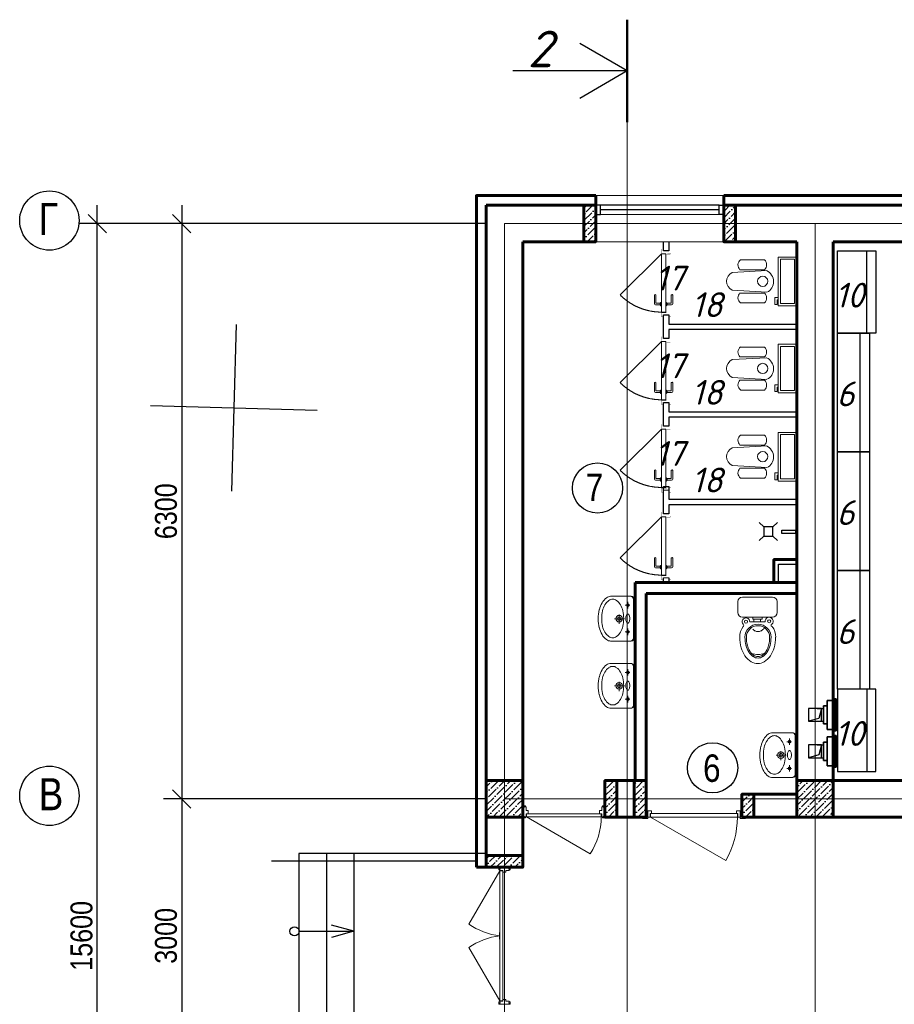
# Model space of a CAD drawing. Header units: millimetres. Extents: x -257011 to 237647566, y 2784933 to 6706507.
# Tile 155 of 256: x 9399863 to 9415606, y 5104473 to 5122201. Entities that reach past the tile are written whole.
import ezdxf

# ---------------------------------------------------------------- set-up
doc = ezdxf.new("R2010")
doc.units = ezdxf.units.MM
doc.header["$LTSCALE"] = 1000
doc.header["$PDMODE"] = 32
doc.header["$PDSIZE"] = 0.3
for name, pattern in [('ACAD_ISO03W100', [30, 12, -18]), ('ACAD_ISO10W100', [18, 12, -3, 0, -3]), ('ADSK_Скрыто', [6, 3, -3]), ('Beruniy Xref$0$DASHED', [19.05, 12.7, -6.35])]:
    doc.linetypes.add(name, pattern=pattern)
for name, color, linetype in [('(001) Сетка', 92, 'Continuous'), ('kcd_tx', 7, 'Continuous'), ('ventilatsiya', 7, 'Continuous'), ('ТХ', 7, 'Continuous')]:
    doc.layers.add(name, color=color, linetype=linetype)
for name, color, linetype, lineweight in [('_Hidden_', 7, 'ADSK_Скрыто', 9), ('Doors', 86, 'Continuous', 13), ('expl', 234, 'Continuous', 13), ('Mechanical Equipment', 7, 'Continuous', 18), ('PLAN', 7, 'Continuous', 40), ('Калонны', 20, 'Continuous', 25), ('Размеры', 251, 'Continuous', 18), ('сантехника', 252, 'Continuous', 0)]:
    doc.layers.add(name, color=color, linetype=linetype, lineweight=lineweight)
doc.layers.add('АСО-Двери+Окна', color=7, linetype='Continuous', lineweight=20, true_color=0x0d21a0)
doc.layers.add('АСО-стены кирпич 380 мм', color=7, linetype='Continuous', lineweight=35, true_color=0x745739)
doc.styles.get("Standard").update_dxf_attribs({"font": 'ARIALN.TTF'})
doc.linetypes.add('FENCELINE1', pattern='A,6.35,-2.54,[133,ltypeshp.shx,S=2.54,R=0,X=-2.54,Y=0],-2.54,25.4', length=36.83)
doc.dimstyles.new('Санжар', dxfattribs={"dimtxt": 240, "dimasz": 200, "dimexe": 200, "dimexo": 200, "dimgap": 50, "dimtad": 1, "dimdec": 0, "dimtxsty": 'Standard', "dimblk": 'OBLIQUE', "dimcen": 2.5, "dimdle": 200, "dimclrd": 152, "dimclre": 152, "dimclrt": 152, "dimadec": 0, "dimazin": 0, "dimtfac": 1, "dimtdec": 0, "dimtmove": 0, "dimatfit": 3, "dimldrblk": 'OBLIQUE', "dimfxl": 0, "dimlwd": 0, "dimlwe": 0, "dimarcsym": 0})

# ---------------------------------------------------------------- blocks, each defined once
blk = doc.blocks.new('Setka')
at = {"layer": '(001) Сетка'}
for p, q in [((0, 1.5), (0, -1.5)), ((-1.5, 0), (1.5, 0))]:
    blk.add_line(p, q, dxfattribs=at)
blk = doc.blocks.new('kjvklglhl')
at = {"layer": '(001) Сетка'}
blk.add_blockref('Setka', (439.817, 474.81), dxfattribs=at)
blk = doc.blocks.new('rfregd')
at = {"lineweight": 5, "xscale": 999.9999999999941, "yscale": 999.9999999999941, "zscale": 999.9999999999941, "rotation": 358.3893224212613}
blk.add_blockref('kjvklglhl', (8949572.3, 4641190.3), dxfattribs=at)
blk = doc.blocks.new('iuluiluiliu')
at = {"layer": 'Doors'}
for p, q in [((577357, 791373), (577357, 791341)), ((577369, 791373), (577357, 791373)), ((577369, 791341), (577357, 791341)), ((577369, 791373), (577494, 791373)), ((577369, 791373), (577369, 791355)), ((577369, 791373), (577369, 791373)), ((577369, 791355), (577374, 791355)), ((577369, 791350), (577369, 791333)), ((577369, 791350), (577374, 791350)), ((577369, 791333), (577409, 791333)), ((577369, 790417), (577369, 791328)), ((577369, 791328), (577409, 791328)), ((577374, 791355), (577374, 791350)), ((577409, 791307), (577409, 791333)), ((577449, 791333), (577449, 791307)), ((577449, 791333), (577494, 791333)), ((577488, 791355), (577488, 791350)), ((577494, 791355), (577488, 791355)), ((577494, 791350), (577488, 791350)), ((577494, 791373), (577494, 791355)), ((577494, 791373), (577494, 791355)), ((577494, 791373), (577494, 791373)), ((577494, 791373), (577506, 791373)), ((577494, 791350), (577494, 791333)), ((577494, 791341), (577506, 791341)), ((577506, 791373), (577506, 791341)), ((577409, 790413), (577409, 791307)), ((577409, 791307), (577449, 791307)), ((577369, 790417), (576921, 791193)), ((577357, 790373), (577357, 790404)), ((577369, 790404), (577357, 790404)), ((577369, 790373), (577357, 790373)), ((577369, 790417), (577409, 790417)), ((577369, 790413), (577409, 790413)), ((577369, 790395), (577369, 790413)), ((577369, 790395), (577374, 790395)), ((577369, 790373), (577369, 790390)), ((577369, 790390), (577374, 790390)), ((577369, 790373), (577494, 790373)), ((577369, 790373), (577369, 790373)), ((577374, 790390), (577374, 790395)), ((577409, 790438), (577449, 790438)), ((577449, 790413), (577449, 790438)), ((577449, 790413), (577494, 790413)), ((577494, 790395), (577488, 790395)), ((577488, 790390), (577488, 790395)), ((577494, 790390), (577488, 790390)), ((577494, 790395), (577494, 790413)), ((577494, 790404), (577506, 790404)), ((577494, 790373), (577494, 790390)), ((577494, 790373), (577494, 790390)), ((577494, 790373), (577494, 790373)), ((577494, 790373), (577506, 790373)), ((577506, 790373), (577506, 790404))]:
    blk.add_line(p, q, dxfattribs=at)
blk.add_arc((577369, 790517), 810, 90, 123.5372, dxfattribs=at)
blk = doc.blocks.new('eshik yangi')
at = {"layer": 'Doors'}
blk.add_line((1405002, 1634259), (1404179, 1633784), dxfattribs=at)
for points in [[(1404002, 1634329), (1404022, 1634329), (1404022, 1634259), (1404002, 1634259)], [(1404062, 1634299), (1404062, 1634329), (1404022, 1634329), (1404022, 1634259), (1404047, 1634259), (1404047, 1634299)], [(1404992, 1634299), (1404992, 1634329), (1405032, 1634329), (1405032, 1634259), (1405007, 1634259), (1405007, 1634299)], [(1405052, 1634329), (1405032, 1634329), (1405032, 1634259), (1405052, 1634259)], [(1403962, 1634259), (1404022, 1634259), (1404022, 1634244), (1403962, 1634244)], [(1404052, 1634299), (1405002, 1634299), (1405002, 1634259), (1404052, 1634259)], [(1405032, 1634259), (1405092, 1634259), (1405092, 1634244), (1405032, 1634244)]]:
    blk.add_lwpolyline(points, close=True, dxfattribs=at)
blk.add_arc((1405002, 1634259), 950, 180, 210, dxfattribs=at)
blk = doc.blocks.new('_Oblique')
at = {"color": 0, "linetype": 'ByBlock', "lineweight": -2}
blk.add_line((-0.5, -0.5), (0.5, 0.5), dxfattribs=at)
blk = doc.blocks.new('*D1956')
at = {"layer": 'Defpoints', "color": 0, "lineweight": 50, "ltscale": 100, "transparency": 16777216}
for p in [(9626938, 5089872), (9623405, 5083572), (9626938, 5083572)]:
    blk.add_point(p, dxfattribs=at)
at = {"layer": 'kcd_tx', "color": 152, "ltscale": 100, "transparency": 16777216}
for p, q in [((9623405, 5090072), (9623405, 5083372)), ((9626738, 5089872), (9623205, 5089872)), ((9626738, 5083572), (9623205, 5083572))]:
    blk.add_line(p, q, dxfattribs=at)
at = {"layer": 'kcd_tx', "color": 152, "ltscale": 100, "transparency": 16777216, "xscale": 200, "yscale": 200, "zscale": 200}
for p, rotation in [((9623405, 5089872), 90), ((9623405, 5083572), 270)]:
    blk.add_blockref('_Oblique', p, dxfattribs=dict(at, rotation=rotation))
at = {"layer": 'kcd_tx', "color": 152, "lineweight": 60, "ltscale": 100, "transparency": 16777216, "insert": (9623233, 5086722), "char_height": 240, "attachment_point": 5, "rotation": 90, "bg_fill": 3, "box_fill_scale": 1.1, "bg_fill_color": 256, "bg_fill_true_color": 13158600, "bg_fill_transparency": 0}
blk.add_mtext('6300', dxfattribs=at)
blk = doc.blocks.new('*D1957')
at = {"layer": 'Defpoints', "color": 0, "lineweight": 50, "ltscale": 100, "transparency": 16777216}
for p in [(9626938, 5083572), (9623405, 5080572), (9626938, 5080572)]:
    blk.add_point(p, dxfattribs=at)
at = {"layer": 'kcd_tx', "color": 152, "ltscale": 100, "transparency": 16777216}
for p, q in [((9623405, 5083772), (9623405, 5080372)), ((9626738, 5083572), (9623205, 5083572)), ((9626738, 5080572), (9623205, 5080572))]:
    blk.add_line(p, q, dxfattribs=at)
at = {"layer": 'kcd_tx', "color": 152, "ltscale": 100, "transparency": 16777216, "xscale": 200, "yscale": 200, "zscale": 200}
for p, rotation in [((9623405, 5083572), 90), ((9623405, 5080572), 270)]:
    blk.add_blockref('_Oblique', p, dxfattribs=dict(at, rotation=rotation))
at = {"layer": 'kcd_tx', "color": 152, "lineweight": 60, "ltscale": 100, "transparency": 16777216, "insert": (9623233, 5082072), "char_height": 240, "attachment_point": 5, "rotation": 90, "bg_fill": 3, "box_fill_scale": 1.1, "bg_fill_color": 256, "bg_fill_true_color": 13158600, "bg_fill_transparency": 0}
blk.add_mtext('3000', dxfattribs=at)
blk = doc.blocks.new('*D1959')
at = {"layer": 'Defpoints', "color": 0, "lineweight": 50, "ltscale": 100, "transparency": 16777216}
for p in [(9622480, 5089872), (9626938, 5089872), (9626938, 5074272)]:
    blk.add_point(p, dxfattribs=at)
at = {"layer": 'kcd_tx', "color": 152, "ltscale": 100, "transparency": 16777216}
for p, q in [((9622480, 5074072), (9622480, 5090072)), ((9626738, 5089872), (9622280, 5089872)), ((9626738, 5074272), (9622280, 5074272))]:
    blk.add_line(p, q, dxfattribs=at)
at = {"layer": 'kcd_tx', "color": 152, "ltscale": 100, "transparency": 16777216, "xscale": 200, "yscale": 200, "zscale": 200}
for p, rotation in [((9622480, 5089872), 90), ((9622480, 5074272), 270)]:
    blk.add_blockref('_Oblique', p, dxfattribs=dict(at, rotation=rotation))
at = {"layer": 'kcd_tx', "color": 152, "lineweight": 60, "ltscale": 100, "transparency": 16777216, "insert": (9622308, 5082072), "char_height": 240, "attachment_point": 5, "rotation": 90, "bg_fill": 3, "box_fill_scale": 1.1, "bg_fill_color": 256, "bg_fill_true_color": 13158600, "bg_fill_transparency": 0}
blk.add_mtext('15600', dxfattribs=at)
blk = doc.blocks.new('40')
at = {"ltscale": 60}
blk.add_line((16735239, -6956030), (16735314, -6956030), dxfattribs=at)
at = {"layer": 'Doors'}
for p, q in [((16734559, -6956030), (16735148, -6955690)), ((16735994, -6956030), (16735405, -6955690)), ((16734522, -6956020), (16734548, -6956020)), ((16734522, -6956030), (16734522, -6956020)), ((16734522, -6956030), (16734522, -6956135)), ((16734522, -6956030), (16734536, -6956030)), ((16734522, -6956030), (16734522, -6956030)), ((16734536, -6956030), (16734536, -6956034)), ((16734536, -6956034), (16734540, -6956034)), ((16734540, -6956030), (16734555, -6956030)), ((16734540, -6956030), (16734540, -6956034)), ((16734548, -6956030), (16734548, -6956020)), ((16734555, -6956030), (16734555, -6956063)), ((16734555, -6956063), (16735239, -6956063)), ((16734555, -6956097), (16734576, -6956097)), ((16734555, -6956097), (16734555, -6956135)), ((16734559, -6956030), (16735239, -6956030)), ((16734559, -6956030), (16734559, -6956063)), ((16734576, -6956063), (16734576, -6956097)), ((16735998, -6956063), (16734576, -6956063)), ((16735994, -6956030), (16735314, -6956030)), ((16735977, -6956063), (16735977, -6956097)), ((16735998, -6956097), (16735977, -6956097)), ((16735994, -6956030), (16735994, -6956063)), ((16735998, -6956030), (16735998, -6956063)), ((16736013, -6956030), (16735998, -6956030)), ((16735998, -6956097), (16735998, -6956135)), ((16736032, -6956020), (16736005, -6956020)), ((16736005, -6956030), (16736005, -6956020)), ((16736013, -6956030), (16736013, -6956034)), ((16736017, -6956034), (16736013, -6956034)), ((16736032, -6956030), (16736017, -6956030)), ((16736017, -6956030), (16736017, -6956034)), ((16736032, -6956030), (16736032, -6956020)), ((16736032, -6956030), (16736032, -6956135)), ((16736032, -6956030), (16736032, -6956030)), ((16734522, -6956135), (16734536, -6956135)), ((16734522, -6956135), (16734536, -6956135)), ((16734522, -6956135), (16734522, -6956135)), ((16734522, -6956135), (16734522, -6956145)), ((16734522, -6956145), (16734548, -6956145)), ((16734536, -6956135), (16734536, -6956130)), ((16734536, -6956130), (16734540, -6956130)), ((16734540, -6956135), (16734540, -6956130)), ((16734540, -6956135), (16734555, -6956135)), ((16734548, -6956135), (16734548, -6956145)), ((16736013, -6956135), (16735998, -6956135)), ((16736005, -6956135), (16736005, -6956145)), ((16736032, -6956145), (16736005, -6956145)), ((16736013, -6956135), (16736013, -6956130)), ((16736017, -6956130), (16736013, -6956130)), ((16736017, -6956135), (16736017, -6956130)), ((16736032, -6956135), (16736017, -6956135)), ((16736032, -6956135), (16736017, -6956135)), ((16736032, -6956135), (16736032, -6956135)), ((16736032, -6956135), (16736032, -6956145))]:
    blk.add_line(p, q, dxfattribs=at)
blk.add_ellipse((16734940, -6955963), major_axis=(-175, 463), ratio=0.632541, start_param=4.336202, end_param=5.088576, dxfattribs=at)
at = {"layer": 'Doors', "extrusion": (0, 0, -1)}
blk.add_ellipse((16735613, -6955963), major_axis=(175, 463), ratio=0.632541, start_param=4.336202, end_param=5.088576, dxfattribs=at)
blk = doc.blocks.new('*U1481')
at = {"color": 0, "linetype": 'Beruniy Xref$0$DASHED'}
blk.add_line((-193.5, 2.5), (-141.9, 54.1), dxfattribs=at)
at = {"color": 0}
for p, q in [((-197, 0), (-197, -6.9)), ((-131, 11.3), (-141.5, 11.3)), ((-141.5, 9.3), (-132, 9.3)), ((-132.5, 2.5), (-132.5, 3.5)), ((-132.5, 3.5), (-128.5, 3.5)), ((-128.5, 2.5), (-132.5, 2.5)), ((-132, 3.6), (-132, 3.5)), ((-131.5, 8.8), (-131.5, 4.1)), ((-129.5, 4.1), (-131.5, 4.1)), ((-129.5, 4.1), (-129.5, 9.8)), ((-129, 3.5), (-129, 3.6)), ((-128.5, 3.5), (-128.5, 2.5)), ((-117, 0), (-117, -6.9)), ((-141.5, -9.8), (-132, -9.8)), ((-131, -11.8), (-141.5, -11.8)), ((-132.5, -3), (-132.5, -4)), ((-132.5, -4), (-128.5, -4)), ((-132, -4.1), (-132, -4)), ((-131.5, -9.3), (-131.5, -4.6)), ((-129.5, -4.6), (-131.5, -4.6)), ((-129.5, -4.6), (-129.5, -10.3)), ((-129, -4), (-129, -4.1)), ((-128.5, -4), (-128.5, -3))]:
    blk.add_line(p, q, dxfattribs=at)
at = {"color": 0, "const_width": 0.2}
for points in [[(-199.5, 0), (-199.5, 2.5), (-194.5, 2.5), (-194.5, -4), (-192.5, -4), (-192.5, -8.5)], [(-114.5, 0), (-114.5, 2.5), (-119.5, 2.5), (-119.5, -4), (-121.5, -4), (-121.5, -8.5)], [(-193.5, -5), (-193.5, -9.4), (-199.5, -9.4), (-199.5, -6.9)], [(-120.5, -5), (-120.5, -9.4), (-114.5, -9.4), (-114.5, -6.9)]]:
    blk.add_lwpolyline(points, dxfattribs=at)
at = {"color": 0}
blk.add_lwpolyline([(-193.5, -3), (-193.5, 2.5), (-120.5, 2.5), (-120.5, -3), (-193.5, -3)], dxfattribs=at)
at = {"color": 0, "linetype": 'Beruniy Xref$0$DASHED'}
blk.add_arc((-193.5, 2.5), 73, 0, 45, dxfattribs=at)
at = {"color": 0}
for centre, radius, start, end in [((-141.5, 10.3), 1, 90, 270), ((-132, 8.8), 0.5, 0, 90), ((-131.5, 3.6), 0.5, 90, 180), ((-131, 9.8), 1.5, 0, 90), ((-129.5, 3.6), 0.5, 0, 90), ((-141.5, -10.8), 1, 90, 270), ((-131.5, -4.1), 0.5, 180, 270), ((-132, -9.3), 0.5, 270, 0), ((-131, -10.3), 1.5, 270, 0), ((-129.5, -4.1), 0.5, 270, 0)]:
    blk.add_arc(centre, radius, start, end, dxfattribs=at)
blk = doc.blocks.new('A$C261F7906')
at = {"layer": 'сантехника'}
for p, q in [((169, 60), (148, 442)), ((385, 439), (365, 60)), ((31, 152), (31, 417)), ((139, 146), (139, 417)), ((394, 146), (394, 417)), ((502, 152), (502, 417))]:
    blk.add_line(p, q, dxfattribs=at)
for points in [[(533, 768), (533, 565), (0, 565), (0, 768)], [(508, 743), (508, 590), (25, 590), (25, 743)]]:
    blk.add_lwpolyline(points, close=True, dxfattribs=at)
blk.add_lwpolyline([(89, 565), (89, 527), (13, 527), (13, 553), (63, 553), (63, 565)], dxfattribs=at)
blk.add_circle((267, 395), 56.3, dxfattribs=at)
for centre, radius, start, end in [((85, 355), 82.1, 48.785, 131.145), ((448, 355), 82.1, 48.855, 131.215), ((88, 196), 71.6, 218.0827, 316.1727), ((446, 196), 71.6, 223.8273, 321.9173)]:
    blk.add_arc(centre, radius, start, end, dxfattribs=at)
for centre, major_axis, ratio, start_param, end_param in [((268, 387), (-111, 71), 0.957892, 4.142259, 6.427427), ((267, 138), (0, 138), 0.859529, 2.169462, 4.113723)]:
    blk.add_ellipse(centre, major_axis=major_axis, ratio=ratio, start_param=start_param, end_param=end_param, dxfattribs=at)
blk = doc.blocks.new('Раковина')
at = {"layer": 'сантехника'}
for p, q in [((-273, -142), (-273, 109)), ((49, 1), (-63, 1)), ((0, -61), (0, 61)), ((273, 109), (273, -142)), ((-121, -104), (-201, -104)), ((-161, -127), (-161, -70)), ((204, -104), (124, -104)), ((164, -127), (164, -70)), ((-240, -172), (0, -172)), ((0, -192), (-223, -192)), ((240, -172), (0, -172)), ((223, -192), (0, -192))]:
    blk.add_line(p, q, dxfattribs=at)
for centre, radius in [((0, 1), 39.9), ((0, 1), 22.4), ((-161, -104), 17.1), ((164, -104), 17.1)]:
    blk.add_circle(centre, radius, dxfattribs=at)
for centre, radius, start, end in [((-39, -60), 312, 103.2739, 119.663), ((-2, -218), 475, 90, 103.2739), ((-2, -218), 475, 89.7855, 90), ((2, -218), 475, 90, 90.2145), ((2, -218), 475, 76.7261, 90), ((39, -60), 312, 60.337, 76.7261), ((-181, 102), 91.5, 143.9722, 180), ((-96, 40), 197, 119.663, 143.9722), ((-154, 81), 79.4, 143.9722, 180), ((-80, 27), 171, 119.663, 143.9722), ((-31, -59), 271, 103.2739, 119.663), ((2, -197), 412, 90, 103.2739), ((2, -197), 412, 76.7261, 90), ((34, -59), 271, 60.337, 76.7261), ((83, 27), 171, 36.0278, 60.337), ((96, 40), 197, 36.0278, 60.337), ((158, 81), 79.4, 0, 36.0278), ((181, 102), 91.5, 0, 36.0278), ((-181, 102), 91.5, 180, 184.1196), ((-154, 81), 79.4, 180, 216.0278), ((-80, 135), 171, 216.0278, 240.337), ((83, 135), 171, 299.663, 323.9722), ((158, 81), 79.4, 323.9722, 0), ((181, 102), 91.5, 355.8804, 0), ((-31, 222), 271, 240.337, 256.7261), ((2, 359), 412, 256.7261, 270), ((-43, -103), 11.5, 136.143, 180), ((-43, -103), 11.5, 180, 223.857), ((-22, -123), 40.8, 113.3198, 136.143), ((-22, -82), 40.8, 223.857, 246.6802), ((-8, -156), 76.8, 100.124, 113.3198), ((-8, -49), 76.8, 246.6802, 259.876), ((2, -209), 130, 90, 100.124), ((2, 359), 412, 270, 283.2739), ((2, -209), 130, 79.876, 90), ((11, -156), 76.8, 66.6802, 79.876), ((11, -49), 76.8, 280.124, 293.3198), ((25, -123), 40.8, 43.857, 66.6802), ((25, -82), 40.8, 293.3198, 316.143), ((46, -103), 11.5, 0, 43.857), ((46, -103), 11.5, 316.143, 0), ((34, 222), 271, 283.2739, 299.663), ((-236, -135), 37.1, 180, 270), ((-223, -142), 50, 180, 270), ((2, 3), 130, 259.876, 270), ((2, 3), 130, 270, 280.124), ((223, -142), 50, 270, 0), ((236, -135), 37.1, 270, 0)]:
    blk.add_arc(centre, radius, start, end, dxfattribs=at)
blk = doc.blocks.new('42')
at = {"layer": 'сантехника', "lineweight": 15, "ltscale": 5}
for p, q in [((16810564, -7009133), (16810564, -7008803)), ((16810564, -7009133), (16810564, -7008803)), ((16810614, -7008753), (16810734, -7008753)), ((16810614, -7008753), (16810734, -7008753)), ((16810784, -7008803), (16810784, -7009133)), ((16810784, -7008803), (16810784, -7009133)), ((16810784, -7008918), (16810805, -7008918)), ((16810784, -7009018), (16810784, -7008918)), ((16810784, -7008918), (16810805, -7008918)), ((16810784, -7009018), (16810784, -7008918)), ((16810805, -7008918), (16810805, -7008930)), ((16810805, -7008918), (16810805, -7008930)), ((16810805, -7008930), (16810837, -7008930)), ((16810805, -7008930), (16810805, -7009002)), ((16810805, -7008930), (16810837, -7008930)), ((16810805, -7008930), (16810805, -7009002)), ((16810837, -7008930), (16810837, -7008883)), ((16810837, -7008930), (16810837, -7008883)), ((16810837, -7009002), (16810837, -7008930)), ((16810837, -7009002), (16810837, -7008930)), ((16810805, -7009018), (16810784, -7009018)), ((16810805, -7009018), (16810784, -7009018)), ((16810805, -7009002), (16810805, -7009018)), ((16810839, -7009002), (16810805, -7009002)), ((16810805, -7009002), (16810805, -7009018)), ((16810839, -7009002), (16810805, -7009002)), ((16810837, -7009053), (16810837, -7009002)), ((16810837, -7009053), (16810837, -7009002)), ((16810734, -7009183), (16810614, -7009183)), ((16810734, -7009183), (16810614, -7009183))]:
    blk.add_line(p, q, dxfattribs=at)
for centre, radius in [((16810834, -7008842), 16.8), ((16810834, -7008842), 16.8), ((16810830, -7009096), 17.7), ((16810830, -7009096), 17.7)]:
    blk.add_circle(centre, radius, dxfattribs=at)
for centre, radius, start, end in [((16810614, -7008803), 50, 90, 180), ((16810614, -7008803), 50, 90, 180), ((16810734, -7008803), 50, 0, 90), ((16810734, -7008803), 50, 0, 90), ((16810834, -7008842), 41.7, 46.3561, 274.5234), ((16810834, -7008842), 41.7, 46.3561, 274.5234), ((16810875, -7008804), 14.8, 210.1316, 329.8684), ((16810875, -7008804), 14.8, 210.1316, 329.8684), ((16811005, -7008971), 197, 90, 126.6276), ((16811005, -7008971), 197, 90, 126.6276), ((16811005, -7008971), 197, 90, 126.6276), ((16811005, -7008971), 197, 90, 126.6276), ((16811005, -7009192), 418, 74.1534, 90), ((16811005, -7009192), 418, 74.1534, 90), ((16811005, -7009192), 418, 74.1534, 90), ((16811005, -7009192), 418, 74.1534, 90), ((16811036, -7009083), 305, 55.5781, 74.1534), ((16811005, -7008974), 143, 90, 270), ((16811005, -7008974), 143, 90, 270), ((16811005, -7008974), 127, 90, 270), ((16811005, -7008974), 127, 90, 270), ((16810859, -7008982), 86.5, 26.3453, 50.0898), ((16810859, -7008982), 86.5, 26.3453, 50.0898), ((16811005, -7009192), 361, 75.3961, 90), ((16811005, -7009192), 361, 75.3961, 90), ((16811005, -7009199), 352, 76.0396, 90), ((16811005, -7009199), 352, 76.0396, 90), ((16811033, -7009088), 238, 59.0295, 76.0396), ((16811033, -7009088), 238, 59.0295, 76.0396), ((16811033, -7009084), 250, 57.8288, 75.3961), ((16811033, -7009084), 250, 57.8288, 75.3961), ((16811075, -7009018), 156, 34.6124, 59.0295), ((16811075, -7009018), 156, 34.6124, 59.0295), ((16811076, -7009017), 170, 33.3646, 57.8288), ((16811076, -7009017), 170, 33.3646, 57.8288), ((16810980, -7008972), 213, 339.9995, 18.4846), ((16810980, -7008972), 213, 339.9995, 18.4846), ((16811138, -7008974), 78.9, 0, 34.6124), ((16811138, -7008974), 78.9, 0, 34.6124), ((16811083, -7009014), 222, 31.1508, 55.5781), ((16811140, -7008974), 92.6, 0, 33.3646), ((16811140, -7008974), 92.6, 0, 33.3646), ((16811155, -7008971), 138, 0, 31.1508), ((16810850, -7008956), 101, 299.2377, 309.9102), ((16810850, -7008956), 101, 299.2377, 309.9102), ((16810859, -7008967), 86.5, 309.9102, 333.6547), ((16810859, -7008967), 86.5, 309.9102, 333.6547), ((16810873, -7008975), 70.5, 0, 26.3453), ((16810873, -7008975), 70.5, 0, 26.3453), ((16810873, -7008975), 70.5, 333.6547, 0), ((16810873, -7008975), 70.5, 333.6547, 0), ((16811075, -7008930), 156, 300.9705, 325.3876), ((16811075, -7008930), 156, 300.9705, 325.3876), ((16811076, -7008931), 170, 302.1712, 326.6354), ((16811076, -7008931), 170, 302.1712, 326.6354), ((16811138, -7008974), 78.9, 325.3876, 0), ((16811138, -7008974), 78.9, 325.3876, 0), ((16811140, -7008974), 92.6, 326.6354, 0), ((16811140, -7008974), 92.6, 326.6354, 0), ((16811155, -7008971), 138, 328.8492, 0), ((16810614, -7009133), 50, 180, 270), ((16810614, -7009133), 50, 180, 270), ((16810734, -7009133), 50, 270, 0), ((16810734, -7009133), 50, 270, 0), ((16810830, -7009096), 43.6, 80.8208, 316.5729), ((16810830, -7009096), 43.6, 80.8208, 316.5729), ((16810874, -7009131), 13.6, 20.6387, 159.3613), ((16810874, -7009131), 13.6, 20.6387, 159.3613), ((16811005, -7008971), 197, 233.3724, 270), ((16811005, -7008971), 197, 233.3724, 270), ((16811005, -7008749), 352, 270, 283.9604), ((16811005, -7008749), 352, 270, 283.9604), ((16811005, -7008756), 361, 270, 284.6039), ((16811005, -7008756), 361, 270, 284.6039), ((16811033, -7008860), 238, 283.9604, 300.9705), ((16811033, -7008860), 238, 283.9604, 300.9705), ((16811033, -7008864), 250, 284.6039, 302.1712), ((16811033, -7008864), 250, 284.6039, 302.1712), ((16811036, -7008858), 305, 285.8466, 304.4219), ((16811036, -7008858), 305, 285.8466, 304.4219), ((16811083, -7008927), 222, 304.4219, 328.8492), ((16811083, -7008927), 222, 304.4219, 328.8492), ((16811005, -7008749), 418, 270, 285.8466), ((16811005, -7008749), 418, 270, 285.8466)]:
    blk.add_arc(centre, radius, start, end, dxfattribs=at)
at = {"layer": 'сантехника', "lineweight": 5}
for centre, radius, start, end in [((16811036, -7009083), 305, 55.5781, 74.1534), ((16811083, -7009014), 222, 31.1508, 55.5781)]:
    blk.add_arc(centre, radius, start, end, dxfattribs=at)
blk = doc.blocks.new('Осевые декоративные вентиляторы для вытяжной вентиляции с производительностью до 310 м3 - ВЕНТС 100 ЛД турбо-1935147-Вентиляция_ План 1го этажа')
at = {"layer": '_Hidden_', "color": 5, "lineweight": 35}
for p, q in [((7212.2, 27527.7), (7212.2, 27527.5)), ((7212.2, 27527.5), (7212.2, 27527.7)), ((7224.3, 27527.5), (7224.3, 27527.7)), ((7224.3, 27527.7), (7224.3, 27527.5)), ((7245.8, 27527.5), (7245.8, 27527.7)), ((7245.8, 27527.7), (7245.8, 27527.5)), ((7247.5, 27535.3), (7247.7, 27535.3)), ((7212.2, 27368.8), (7212.2, 27368.7)), ((7212.2, 27368.7), (7212.2, 27368.8)), ((7224.3, 27368.7), (7224.3, 27368.8)), ((7224.3, 27368.8), (7224.3, 27368.7)), ((7245.8, 27368.8), (7245.8, 27368.7)), ((7245.8, 27368.7), (7245.8, 27368.8)), ((7247.7, 27360.8), (7247.5, 27360.8))]:
    blk.add_line(p, q, dxfattribs=at)
at = {"layer": 'Mechanical Equipment', "color": 5, "lineweight": 35}
for p, q in [((7212.2, 27498.2), (7191.6, 27498.2)), ((7191.6, 27398.2), (7191.6, 27498.2)), ((7224.3, 27527.7), (7212.2, 27527.7)), ((7212.2, 27527.7), (7212.2, 27527.5)), ((7212.2, 27522.7), (7212.2, 27527.7)), ((7212.2, 27373.7), (7212.2, 27522.7)), ((7245.8, 27527.7), (7224.3, 27527.7)), ((7224.3, 27527.5), (7224.3, 27527.7)), ((7224.3, 27527.7), (7224.3, 27527.5)), ((7245.8, 27527.5), (7245.8, 27527.7)), ((7245.8, 27527.7), (7245.8, 27522.7)), ((7245.8, 27522.7), (7245.8, 27373.7)), ((7247.3, 27535.3), (7247.3, 27360.8)), ((7247.4, 27535.3), (7247.4, 27360.8)), ((7247.5, 27535.3), (7252.3, 27535.3)), ((7252.3, 27535.3), (7257, 27535.3)), ((7252.3, 27535.3), (7252.3, 27360.8)), ((7257, 27535.3), (7261.8, 27535.3)), ((7261.8, 27360.8), (7261.8, 27535.3)), ((7191.6, 27398.2), (7212.2, 27398.2)), ((7212.2, 27368.7), (7212.2, 27373.7)), ((7212.2, 27368.8), (7212.2, 27368.7)), ((7212.2, 27368.7), (7224.3, 27368.7)), ((7224.3, 27368.7), (7224.3, 27368.8)), ((7224.3, 27368.8), (7224.3, 27368.7)), ((7224.3, 27368.7), (7245.8, 27368.7)), ((7245.8, 27373.7), (7245.8, 27368.7)), ((7245.8, 27368.7), (7245.8, 27368.8)), ((7252.3, 27360.8), (7247.5, 27360.8)), ((7257, 27360.8), (7252.3, 27360.8)), ((7261.8, 27360.8), (7257, 27360.8))]:
    blk.add_line(p, q, dxfattribs=at)
blk = doc.blocks.new('gdrtghfh')
at = {"ltscale": 100}
h = blk.add_hatch(dxfattribs=at)
h.set_pattern_fill('ANSI36', color=256, scale=15, style=0)
h.set_pattern_definition([(45, (9757787.716, 4366357.793), (25.2569703, 92.6088912), [119.0625, -23.8125, 0, -23.8125])])
h.paths.add_polyline_path([(9627938.1, 5090072.3), (9627808.1, 5090072.3), (9627808.1, 5089672.3), (9627938.1, 5089672.3)])
h = blk.add_hatch(dxfattribs=at)
h.set_pattern_fill('ANSI36', color=256, scale=15, style=0)
h.set_pattern_definition([(45, (9759557.716, 4366357.793), (25.2569703, 92.6088912), [119.0625, -23.8125, 0, -23.8125])])
h.paths.add_polyline_path([(9629468.1, 5090072.3), (9629338.1, 5090072.3), (9629338.1, 5089672.3), (9629468.1, 5089672.3)])
h = blk.add_hatch(dxfattribs=at)
h.set_pattern_fill('ANSI36', color=256, scale=15, style=0)
h.set_pattern_definition([(45, (9764757.716, 4362148.26), (25.2569703, 92.6088912), [119.0625, -23.8125, 0, -23.8125])])
h.paths.add_polyline_path([(9628168.1, 5083372.3), (9628038.1, 5083372.3), (9628038.1, 5083772.3), (9628168.1, 5083772.3)])
h = blk.add_hatch(dxfattribs=at)
h.set_pattern_fill('ANSI36', color=256, scale=15, style=0)
h.set_pattern_definition([(45, (9764137.716, 4362148.26), (25.2569703, 92.6088912), [119.0625, -23.8125, 0, -23.8125])])
h.paths.add_polyline_path([(9628488.1, 5083372.3), (9628358.1, 5083372.3), (9628358.1, 5083772.3), (9628488.1, 5083772.3)])
h = blk.add_hatch(dxfattribs=at)
h.set_pattern_fill('ANSI36', color=256, scale=15, style=0)
h.set_pattern_definition([(45, (-7394424.47, 14266602.263), (25.25697034, 92.60889125), [119.0625, -23.8125, 0, -23.8125])])
h.paths.add_polyline_path([(9630538.1, 5083772.3), (9630138.1, 5083772.3), (9630138.1, 5083372.3), (9630538.1, 5083372.3)])
h = blk.add_hatch(dxfattribs=at)
h.set_pattern_fill('ANSI36', color=256, scale=15, style=0)
h.set_pattern_definition([(45, (9765317.716, 4362148.26), (25.2569703, 92.6088912), [119.0625, -23.8125, 0, -23.8125])])
h.paths.add_polyline_path([(9629538.1, 5083622.3), (9629668.1, 5083622.3), (9629668.1, 5083372.3), (9629538.1, 5083372.3)])
at = {"lineweight": 50}
blk.add_line((9628282.5, 5092104.9), (9628282.5, 5090982.3), dxfattribs=at)
blk.add_line((9628282.5, 5092104.9), (9628282.5, 5090982.3), dxfattribs=at)
at = {"lineweight": 30}
for q in [(9627762.9, 5091843.6), (9627762.9, 5091843.6), (9627030.8, 5091543.6), (9627030.8, 5091543.6), (9627762.9, 5091243.6), (9627762.9, 5091243.6)]:
    blk.add_line((9628282.5, 5091543.6), q, dxfattribs=at)
at = {"lineweight": 9, "ltscale": 100}
for p, q in [((9629338.1, 5090179.3), (9627938.1, 5090179.3)), ((9629338.1, 5089672.3), (9627938.1, 5089672.3))]:
    blk.add_line(p, q, dxfattribs=at)
at = {"lineweight": 60, "ltscale": 100}
for p, q in [((9627938.1, 5089672.3), (9627938.1, 5090072.3)), ((9631538.1, 5090072.3), (9629338.1, 5090072.3)), ((9629338.1, 5089672.3), (9629338.1, 5090072.3)), ((9627938.1, 5089672.3), (9627138.1, 5089672.3)), ((9627138.1, 5089672.3), (9627138.1, 5082952.3)), ((9630138.1, 5089672.3), (9629338.1, 5089672.3)), ((9630138.1, 5083772.3), (9630138.1, 5089672.3)), ((9631538.1, 5089672.3), (9630538.1, 5089672.3)), ((9630538.1, 5083772.3), (9630538.1, 5089672.3)), ((9628368.1, 5083772.3), (9628368.1, 5085942.3)), ((9628368.1, 5085942.3), (9630138.1, 5085942.3)), ((9628488.1, 5083772.3), (9628488.1, 5085822.3)), ((9628488.1, 5085822.3), (9630138.1, 5085822.3)), ((9628488.1, 5083772.3), (9628038.1, 5083772.3)), ((9628038.1, 5083772.3), (9628038.1, 5083372.3)), ((9628488.1, 5083772.3), (9628488.1, 5083372.3)), ((9637888.1, 5083772.3), (9630538.1, 5083772.3)), ((9630138.1, 5083622.3), (9629538.1, 5083622.3)), ((9629538.1, 5083622.3), (9629538.1, 5083372.3)), ((9628488.1, 5083372.3), (9628038.1, 5083372.3)), ((9637888.1, 5083372.3), (9629538.1, 5083372.3))]:
    blk.add_line(p, q, dxfattribs=at)
at = {"color": 5}
for p, q in [((9629288.1, 5090072.3), (9627988.1, 5090072.3)), ((9629288.1, 5090022.3), (9627988.1, 5090022.3))]:
    blk.add_line(p, q, dxfattribs=at)
at = {"color": 5, "lineweight": 0}
blk.add_line((9629288.1, 5089972.3), (9627988.1, 5089972.3), dxfattribs=at)
at = {"color": 1, "linetype": 'ACAD_ISO10W100', "lineweight": 9, "ltscale": 100}
blk.add_line((9630338.1, 5089872.3), (9630338.1, 5074272.3), dxfattribs=at)
at = {"color": 1, "linetype": 'ACAD_ISO03W100', "lineweight": 15, "ltscale": 15}
blk.add_lwpolyline([(9628282.5, 5090982.3), (9628282.5, 5072162.9)], dxfattribs=at)
at = {"color": 252, "lineweight": 60, "ltscale": 100}
for points in [[(9627938.1, 5090072.3), (9627938.1, 5090179.3)], [(9631538.1, 5090179.3), (9629338.1, 5090179.3)], [(9629338.1, 5090072.3), (9629338.1, 5090179.3)]]:
    blk.add_lwpolyline(points, dxfattribs=at)
at = {"color": 32, "lineweight": 30, "ltscale": 100}
blk.add_lwpolyline([(9631538.1, 5090172.3), (9629338.1, 5090172.3)], dxfattribs=at)
at = {"color": 5}
for points in [[(9627938.1, 5089972.3), (9627988.1, 5089972.3), (9627988.1, 5090072.3), (9627938.1, 5090072.3)], [(9629338.1, 5089972.3), (9629288.1, 5089972.3), (9629288.1, 5090072.3), (9629338.1, 5090072.3)]]:
    blk.add_lwpolyline(points, close=True, dxfattribs=at)
for points in [[(9629726.1, 5086599.7), (9629776.1, 5086549.7)], [(9629926.1, 5086599.7), (9629876.1, 5086549.7)], [(9629726.1, 5086399.7), (9629776.1, 5086449.7)], [(9629926.1, 5086399.7), (9629876.1, 5086449.7)]]:
    blk.add_lwpolyline(points)
for points in [[(9629776.1, 5086449.7), (9629876.1, 5086449.7), (9629876.1, 5086549.7), (9629776.1, 5086549.7)], [(9630122.3, 5086478.7), (9629975, 5086478.7), (9629975, 5086513.4), (9630122.3, 5086513.4)]]:
    blk.add_lwpolyline(points, close=True)
at = {"color": 144, "lineweight": 60, "ltscale": 100}
blk.add_lwpolyline([(9630138.1, 5086192.3), (9629888.1, 5086192.3), (9629888.1, 5085942.3)], dxfattribs=at)
at = {"ltscale": 100}
blk.add_lwpolyline([(9630138.1, 5085942.3), (9629938.1, 5085942.3), (9629938.1, 5086142.3), (9630138.1, 5086142.3)], close=True, dxfattribs=at)
at = {"layer": 'expl', "lineweight": 30}
for centre in [(9627956.4, 5086975.9), (9629216.4, 5083912.1)]:
    blk.add_circle(centre, 275.1, dxfattribs=at)
at = {"layer": 'ventilatsiya', "lineweight": 30, "ltscale": 100}
for p, q in [((9630362.8, 5084562), (9630429.8, 5084562)), ((9630408.1, 5084562), (9630379, 5084453.7)), ((9630379, 5084453.7), (9630268.1, 5084422)), ((9630362.8, 5084422), (9630429.8, 5084422)), ((9630362.8, 5084162.5), (9630429.8, 5084162.5)), ((9630408.1, 5084162.5), (9630379, 5084054.2)), ((9630379, 5084054.2), (9630268.1, 5084022.5)), ((9630362.8, 5084022.5), (9630429.8, 5084022.5))]:
    blk.add_line(p, q, dxfattribs=at)
for points in [[(9630408.1, 5084562), (9630268.1, 5084562), (9630268.1, 5084422), (9630408.1, 5084422)], [(9630408.1, 5084162.5), (9630268.1, 5084162.5), (9630268.1, 5084022.5), (9630408.1, 5084022.5)]]:
    blk.add_lwpolyline(points, close=True, dxfattribs=at)
at = {"layer": 'АСО-стены кирпич 380 мм', "color": 5, "lineweight": 25}
for p, q in [((9628678.1, 5085942.3), (9628678.1, 5085992.3)), ((9628738.1, 5085992.3), (9628738.1, 5085942.3))]:
    blk.add_line(p, q, dxfattribs=at)
blk.add_lwpolyline([(9628738.1, 5089672.3), (9628738.1, 5089572.3), (9628678.1, 5089572.3), (9628678.1, 5089672.3)], dxfattribs=at)
for points in [[(9628738.1, 5088712.3), (9628738.1, 5088612.3), (9628678.1, 5088612.3), (9628678.1, 5088872.3), (9628738.1, 5088872.3), (9628738.1, 5088772.3), (9630138.1, 5088772.3), (9630138.1, 5088712.3)], [(9628738.1, 5087752.3), (9628738.1, 5087652.3), (9628678.1, 5087652.3), (9628678.1, 5087912.3), (9628738.1, 5087912.3), (9628738.1, 5087812.3), (9630138.1, 5087812.3), (9630138.1, 5087752.3)], [(9628738.1, 5086792.3), (9628738.1, 5086692.3), (9628678.1, 5086692.3), (9628678.1, 5086992.2), (9628738.1, 5086992.2), (9628738.1, 5086852.3), (9630138.1, 5086852.3), (9630138.1, 5086792.3)]]:
    blk.add_lwpolyline(points, close=True, dxfattribs=at)
at = {"layer": 'Размеры', "lineweight": 60, "ltscale": 5}
for points in [[(9627808.1, 5090072.3), (9627938.1, 5090072.3), (9627938.1, 5089672.3), (9627808.1, 5089672.3)], [(9629338.1, 5090072.3), (9629468.1, 5090072.3), (9629468.1, 5089672.3), (9629338.1, 5089672.3)], [(9628038.1, 5083372.3), (9628168.1, 5083372.3), (9628168.1, 5083772.3), (9628038.1, 5083772.3)], [(9628358.1, 5083372.3), (9628488.1, 5083372.3), (9628488.1, 5083772.3), (9628358.1, 5083772.3)], [(9630138.1, 5083372.3), (9630538.1, 5083372.3), (9630538.1, 5083772.3), (9630138.1, 5083772.3)], [(9629538.1, 5083372.3), (9629668.1, 5083372.3), (9629668.1, 5083622.3), (9629538.1, 5083622.3)]]:
    blk.add_lwpolyline(points, close=True, dxfattribs=at)
at = {"layer": 'ТХ', "ltscale": 5}
for points in [[(9630583.5, 5089572.3), (9631003.5, 5089572.3), (9631003.5, 5088672.3), (9630583.5, 5088672.3)], [(9630903.5, 5089572.3), (9631003.5, 5089572.3), (9631003.5, 5088672.3), (9630903.5, 5088672.3)], [(9630583.5, 5088672.3), (9630933.5, 5088672.3), (9630933.5, 5087372.3), (9630583.5, 5087372.3)], [(9630833.5, 5088672.3), (9630933.5, 5088672.3), (9630933.5, 5087372.3), (9630833.5, 5087372.3)], [(9630583.5, 5087372.3), (9630933.5, 5087372.3), (9630933.5, 5086072.3), (9630583.5, 5086072.3)], [(9630833.5, 5087372.3), (9630933.5, 5087372.3), (9630933.5, 5086072.3), (9630833.5, 5086072.3)], [(9630583.5, 5086072.3), (9630933.5, 5086072.3), (9630933.5, 5084772.3), (9630583.5, 5084772.3)], [(9630833.5, 5086072.3), (9630933.5, 5086072.3), (9630933.5, 5084772.3), (9630833.5, 5084772.3)], [(9630583.5, 5083872.3), (9631003.5, 5083872.3), (9631003.5, 5084772.3), (9630583.5, 5084772.3)], [(9630903.5, 5083872.3), (9631003.5, 5083872.3), (9631003.5, 5084772.3), (9630903.5, 5084772.3)]]:
    blk.add_lwpolyline(points, close=True, dxfattribs=at)
at = {"lineweight": 30, "xscale": -1, "rotation": 270}
for p in [(9629369.7, 5088972.8), (9629369.7, 5088018.4), (9629369.7, 5087052.8)]:
    blk.add_blockref('A$C261F7906', p, dxfattribs=at)
at = {"xscale": -1, "rotation": 90}
blk.add_blockref('42', (2620739.6, 21896346.7), dxfattribs=at)
at = {"xscale": -0.9000000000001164, "yscale": 0.9000000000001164, "zscale": 0.9000000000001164, "rotation": 270}
blk.add_blockref('iuluiluiliu', (8915802.7, 4563741.5), dxfattribs=at)
at = {"color": 2, "lineweight": 70, "xscale": -1}
blk.add_blockref('eshik yangi', (11033539.9, 3449113.7), dxfattribs=at)
at = {"layer": 'ventilatsiya', "color": 5, "true_color": 0x0000ff, "xscale": 2, "yscale": 2, "zscale": 2}
for p in [(9616046.6, 5029595.7), (9616046.6, 5029196.2)]:
    blk.add_blockref('Осевые декоративные вентиляторы для вытяжной вентиляции с производительностью до 310 м3 - ВЕНТС 100 ЛД турбо-1935147-Вентиляция_ План 1го этажа', p, dxfattribs=at)
at = {"layer": 'АСО-Двери+Окна', "color": 19, "ltscale": 100, "xscale": -8.749999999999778, "yscale": 8.749999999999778, "zscale": 8.749999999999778, "rotation": 89.99999989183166}
for p in [(9628678.1, 5087848.5), (9628678.1, 5086888.5), (9628678.1, 5085928.5), (9628678.1, 5084968.5)]:
    blk.add_blockref('*U1481', p, dxfattribs=at)
at = {"layer": 'сантехника', "extrusion": (0, 0, -1), "xscale": -0.8990186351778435, "yscale": 0.8990186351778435, "zscale": -0.8990186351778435, "rotation": 270}
for p in [(-9628195.5, 5085545.3), (-9628195.5, 5084809.9), (-9629965.5, 5084051)]:
    blk.add_blockref('Раковина', p, dxfattribs=at)
at = {"lineweight": 9, "char_height": 300, "width": 349.19}
for s, insert, attachment_point in [('7', (9628018.8, 5087134), 3), ('6', (9629303.5, 5083753.9), 9)]:
    blk.add_mtext(s, dxfattribs=dict(at, insert=insert, attachment_point=attachment_point))
at = {"layer": 'PLAN', "lineweight": 30, "width": 338.657}
for s, insert, char_height, attachment_point in [('{\\fISOCPEUR|b1|i1|c204|p34;2}', (9627465, 5091984.7), 400, 3), ('{\\fISOCPEUR|b1|i1|c204|p34;2}', (9627465, 5091984.7), 400, 3), ('Г', (9621839.6, 5090098.1), 350, 1)]:
    blk.add_mtext(s, dxfattribs=dict(at, insert=insert, char_height=char_height, attachment_point=attachment_point))
at = {"layer": 'Калонны', "char_height": 271.656, "attachment_point": 7}
for s, insert in [('{\\fArial|b0|i0|c204|p34;\\C150; \\fISOCPEUR|b0|i1|c204|p34;\\C1;17}', (9628478.9, 5089138.4)), ('{\\fArial|b0|i0|c204|p34;\\C150; \\fISOCPEUR|b0|i1|c204|p34;\\C1;1\\fISOCPEUR|b0|i1|c0|p34;0}', (9630449.2, 5088952.5)), ('{\\fArial|b0|i0|c204|p34;\\C150; \\fISOCPEUR|b0|i1|c204|p34;\\C1;18}', (9628878.8, 5088848.3)), ('{\\fArial|b0|i0|c204|p34;\\C150; \\fISOCPEUR|b0|i1|c204|p34;\\C1;17}', (9628478.9, 5088178.4)), ('{\\fArial|b0|i0|c204|p34;\\C150; \\fISOCPEUR|b0|i1|c204|p34;\\C1;18}', (9628878.8, 5087888.3)), ('{\\fArial|b0|i0|c204|p34;\\C150; \\fISOCPEUR|b0|i1|c204|p34;\\C1;6}', (9630467.9, 5087871.3)), ('{\\fArial|b0|i0|c204|p34;\\C150; \\fISOCPEUR|b0|i1|c204|p34;\\C1;17}', (9628478.9, 5087218.4)), ('{\\fArial|b0|i0|c204|p34;\\C150; \\fISOCPEUR|b0|i1|c204|p34;\\C1;18}', (9628878.8, 5086928.3)), ('{\\fArial|b0|i0|c204|p34;\\C150; \\fISOCPEUR|b0|i1|c204|p34;\\C1;6}', (9630467.9, 5086571.3)), ('{\\fArial|b0|i0|c204|p34;\\C150; \\fISOCPEUR|b0|i1|c204|p34;\\C1;6}', (9630467.9, 5085267.7)), ('{\\fArial|b0|i0|c204|p34;\\C150; \\fISOCPEUR|b0|i1|c204|p34;\\C1;1\\fISOCPEUR|b0|i1|c0|p34;0}', (9630449.2, 5084152.5))]:
    blk.add_mtext(s, dxfattribs=dict(at, insert=insert))
at = {"layer": 'kcd_tx', "lineweight": 60, "ltscale": 100}
dim = blk.add_linear_dim(base=(9623405.4, 5083572.3), p1=(9626938.1, 5089872.3), p2=(9626938.1, 5083572.3), angle=90, dimstyle='Санжар', override={"dimfxl": 1.25, "dimtfill": 1, "dimlwd": 65535, "dimlwe": 65535, "dimarcsym": 1}, dxfattribs=at)
dim.commit()
dim.dimension.update_dxf_attribs({"geometry": '*D1956', "text_midpoint": (9623232.9, 5086722.3)})
dim = blk.add_linear_dim(base=(9623405.4, 5080572.3), p1=(9626938.1, 5083572.3), p2=(9626938.1, 5080572.3), angle=90, dimstyle='Санжар', override={"dimtmove": 1, "dimfxl": 1.25, "dimtfill": 1, "dimlwd": 65535, "dimlwe": 65535, "dimarcsym": 1}, dxfattribs=at)
dim.commit()
dim.dimension.update_dxf_attribs({"geometry": '*D1957', "text_midpoint": (9623232.9, 5082072.3)})
dim = blk.add_linear_dim(base=(9622480.2, 5089872.3), p1=(9626938.1, 5074272.3), p2=(9626938.1, 5089872.3), angle=90, dimstyle='Санжар', override={"dimfxl": 1.25, "dimtfill": 1, "dimlwd": 65535, "dimlwe": 65535, "dimarcsym": 1}, dxfattribs=at)
dim.commit()
dim.dimension.update_dxf_attribs({"geometry": '*D1959', "text_midpoint": (9622307.7, 5082072.3)})
at = {"ltscale": 100}
h = blk.add_hatch(dxfattribs=at)
h.set_pattern_fill('ANSI36', color=256, scale=15, style=0)
h.set_pattern_definition([(45, (-7391024.47, 14266602.263), (25.25697034, 92.60889125), [119.0625, -23.8125, 0, -23.8125])])
h.paths.add_polyline_path([(9627138.1, 5083772.3), (9626738.1, 5083772.3), (9626738.1, 5083372.3), (9627138.1, 5083372.3)])
h = blk.add_hatch(dxfattribs=at)
h.set_pattern_fill('ANSI36', color=256, scale=15, style=0)
h.set_pattern_definition([(45, (9639444.5, 3848420.33), (25.2569703, 92.6088912), [119.0625, -23.8125, 0, -23.8125])])
h.paths.add_polyline_path([(9627138.1, 5082822.3), (9627138.1, 5082952.3), (9626738.1, 5082952.3), (9626738.1, 5082822.3)])
at = {"lineweight": 60, "ltscale": 100}
for p, q in [((9627938.1, 5090072.3), (9626738.1, 5090072.3)), ((9626738.1, 5090072.3), (9626738.1, 5082952.3)), ((9626738.1, 5082822.3), (9627138.1, 5082822.3))]:
    blk.add_line(p, q, dxfattribs=at)
at = {"color": 1, "linetype": 'ACAD_ISO10W100', "lineweight": 9, "ltscale": 100}
for p, q in [((9653938.1, 5089872.3), (9626938.1, 5089872.3)), ((9626938.1, 5089872.3), (9626938.1, 5074272.3)), ((9653938.1, 5083572.3), (9626938.1, 5083572.3))]:
    blk.add_line(p, q, dxfattribs=at)
at = {"color": 0}
for p, q in [((9626738.1, 5082972.3), (9624688.1, 5082972.3)), ((9624688.1, 5082972.3), (9624688.1, 5081172.3)), ((9624988.1, 5082972.3), (9624988.1, 5081172.3)), ((9625288.1, 5082972.3), (9625288.1, 5081172.3))]:
    blk.add_line(p, q, dxfattribs=at)
at = {"color": 252, "lineweight": 60, "ltscale": 100}
for points in [[(9627938.1, 5090179.3), (9626631.1, 5090179.3), (9626631.1, 5082822.3)], [(9626631.1, 5082822.3), (9626738.1, 5082822.3)], [(9626631.1, 5082822.3), (9626738.1, 5082822.3)]]:
    blk.add_lwpolyline(points, dxfattribs=at)
at = {"color": 32, "lineweight": 30, "ltscale": 100}
blk.add_lwpolyline([(9627938.1, 5090172.3), (9626638.1, 5090172.3), (9626638.1, 5082822.3)], dxfattribs=at)
at = {"color": 204, "linetype": 'FENCELINE1', "lineweight": 30, "ltscale": 20}
blk.add_lwpolyline([(9624388.1, 5082892.3), (9626631.1, 5082892.3)], dxfattribs=at)
at = {"layer": 'expl', "lineweight": 30}
for p, q in [((9625288.1, 5082122.3), (9625045, 5082189.4)), ((9624688.9, 5082122.3), (9625288.1, 5082122.3)), ((9625288.1, 5082122.3), (9625045, 5082055.1))]:
    blk.add_line(p, q, dxfattribs=at)
blk.add_circle((9624638.9, 5082122.3), 50, dxfattribs=at)
at = {"layer": 'PLAN', "color": 158, "lineweight": 30}
for centre in [(9621955.4, 5089905.3), (9621955.4, 5083605.3)]:
    blk.add_circle(centre, 324.9, dxfattribs=at)
at = {"layer": 'Размеры', "lineweight": 60, "ltscale": 5}
for points in [[(9626738.1, 5083372.3), (9627138.1, 5083372.3), (9627138.1, 5083772.3), (9626738.1, 5083772.3)], [(9627138.1, 5082952.3), (9627138.1, 5082822.3), (9626738.1, 5082822.3), (9626738.1, 5082952.3)]]:
    blk.add_lwpolyline(points, close=True, dxfattribs=at)
at = {"xscale": 0.9933774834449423, "yscale": 0.9933774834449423, "zscale": 0.9933774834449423, "rotation": 90.00000000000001}
blk.add_blockref('40', (2716922.7, -11542374.8), dxfattribs=at)
blk.add_blockref('40', (2716922.7, -11542374.8), dxfattribs=at)
at = {"layer": 'PLAN', "lineweight": 30, "insert": (9621839.6, 5083798.1), "char_height": 350, "width": 338.657, "attachment_point": 1}
blk.add_mtext('B', dxfattribs=at)

msp = doc.modelspace()

# ---------------------------------------------------------------- block references
at = {"lineweight": 50}
msp.add_blockref('rfregd', (1154.361, 11760.578), dxfattribs=at)

# ---------------------------------------------------------------- next in the draw order: block references
at = {"lineweight": 50, "xscale": 1.644058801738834, "yscale": 1.644058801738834, "zscale": 1.644058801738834}
msp.add_blockref('gdrtghfh', (-6418662.88, -3249519.151), dxfattribs=at)

doc.saveas('drawing.dxf')
